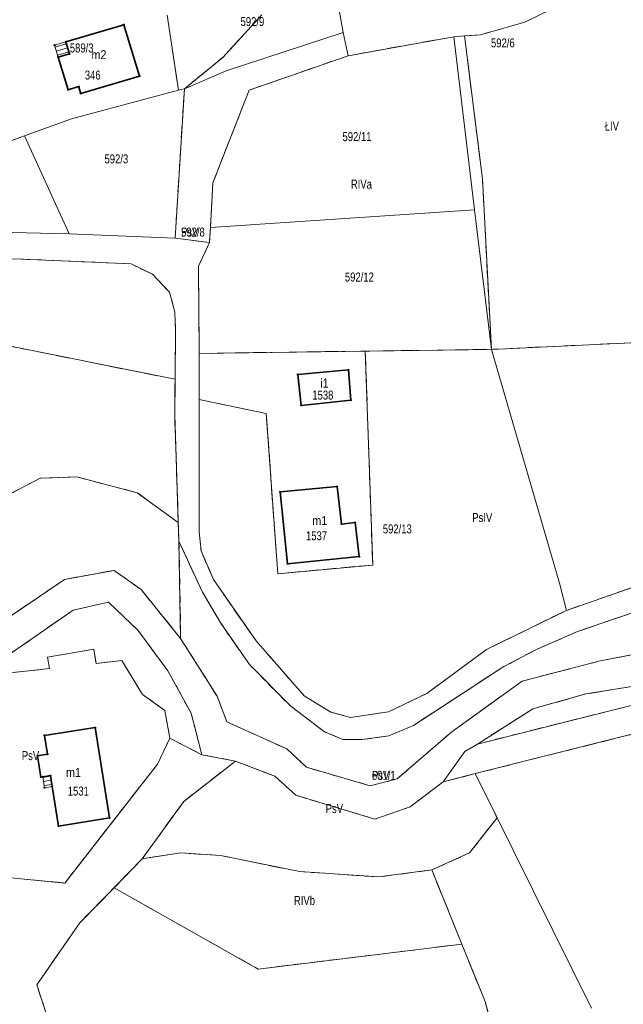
# Model space of a CAD drawing. Header units: metres. Extents: x 7496145 to 7500200, y 5498500 to 5502080.
# Tile 184 of 202: x 7499056 to 7499156, y 5501198 to 5501363. Entities that reach past the tile are written whole.
import ezdxf
from ezdxf.enums import TextEntityAlignment as Align

# ---------------------------------------------------------------- set-up
doc = ezdxf.new("R2010")
doc.units = ezdxf.units.M
doc.header["$MEASUREMENT"] = 0
for name, pattern in [('2.25_0.75', [3, 2.25, -0.75]), ('219-1000', [0]), ('egug-1000', [0])]:
    doc.linetypes.add(name, pattern=pattern)
doc.layers.get('0').update_dxf_attribs({"color": 2, "linetype": 'CONTINUOUS', "lineweight": 5})
for name, color, linetype in [('209-oznaczenie konturu klasyfikacyjnego', 7, 'CONTINUOUS'), ('211-numer działki ewidencyjnej', 7, 'CONTINUOUS'), ('217-kontur klasyfikacyjny', 7, 'CONTINUOUS'), ('218-kontur użytku gruntowego', 7, 'CONTINUOUS'), ('219-działka ewidencyjna', 7, 'CONTINUOUS'), ('312-budynek ewidencyjny', 7, 'CONTINUOUS'), ('312-oznaczenie budynku ewidencyjnego', 7, 'CONTINUOUS'), ('312-oznaczenie budynku ewidencyjnego-Atr117', 7, 'CONTINUOUS'), ('352-schody', 7, 'CONTINUOUS'), ('Punkt budynku', 7, 'CONTINUOUS')]:
    doc.layers.add(name, color=color, linetype=linetype)
doc.styles.get("Standard").update_dxf_attribs({"font": 'Working1250', "width": 0.75})

# ---------------------------------------------------------------- blocks, each defined once
blk = doc.blocks.new('PUNKTBUD')
at = {"color": 0}
blk.add_circle((0, 0), 0.09, dxfattribs=at)

msp = doc.modelspace()

# ---------------------------------------------------------------- linework, layer by layer
at = {"layer": '217-kontur klasyfikacyjny', "color": 3, "linetype": '2.25_0.75', "lineweight": 18, "flags": 128}
for points in [[(7499173.61, 5501378.91), (7499139.98, 5501362.47)], [(7499080.22, 5501363.62), (7499082.1, 5501351.11)], [(7499089.5, 5501356.58), (7499096.05, 5501363.68)], [(7499139.98, 5501362.47), (7499132.6, 5501360.36)], [(7499128.14, 5501360.03), (7499110.48, 5501356.85)], [(7499129.91, 5501360.16), (7499128.14, 5501360.03)], [(7499132.6, 5501360.36), (7499129.91, 5501360.16)], [(7499132.92, 5501336.27), (7499129.91, 5501360.16)], [(7499083.09, 5501351.33), (7499089.5, 5501356.58)], [(7499110.48, 5501356.85), (7499093.92, 5501351.1)], [(7499083.09, 5501351.33), (7499081.54, 5501326.38)], [(7499082.1, 5501351.11), (7499083.09, 5501351.33)], [(7499093.92, 5501351.1), (7499087.84, 5501335.61)], [(7499134.4, 5501307.78), (7499132.92, 5501336.27)], [(7499087.84, 5501335.61), (7499087.43, 5501328.13)], [(7499087.43, 5501328.13), (7499087.29, 5501325.63)], [(7499081.54, 5501326.38), (7499087.29, 5501325.63)], [(7499087.29, 5501325.63), (7499085.44, 5501321.68)], [(7499056, 5501322.85), (7499042.91, 5501323.21)], [(7499074.17, 5501322.08), (7499056, 5501322.85)], [(7499077.74, 5501320.33), (7499074.17, 5501322.08)], [(7499085.44, 5501321.68), (7499085.59, 5501307.11)], [(7499080.6, 5501317.32), (7499077.74, 5501320.33)], [(7499081.5, 5501313.99), (7499080.6, 5501317.32)], [(7499081.53, 5501302.78), (7499020.31, 5501315.08)], [(7499081.62, 5501310.86), (7499081.5, 5501313.99)], [(7499081.53, 5501302.78), (7499081.62, 5501310.86)], [(7499172.83, 5501309.58), (7499134.4, 5501307.78)], [(7499085.59, 5501307.11), (7499113.33, 5501307.49)], [(7499113.33, 5501307.49), (7499134.4, 5501307.78)], [(7499113.33, 5501307.49), (7499114.57, 5501271.74)], [(7499081.47, 5501296.83), (7499081.53, 5501302.78)], [(7499085.58, 5501299.4), (7499085.55, 5501277.3)], [(7499096.77, 5501297.05), (7499085.58, 5501299.4)], [(7499082.08, 5501278.83), (7499081.47, 5501296.83)], [(7499098.7, 5501270.29), (7499096.77, 5501297.05)], [(7499059, 5501286.24), (7499053.87, 5501283.57)], [(7499065.12, 5501286.45), (7499059, 5501286.24)], [(7499075.21, 5501283.82), (7499065.12, 5501286.45)], [(7499082.08, 5501278.83), (7499075.21, 5501283.82)], [(7499082.19, 5501275.7), (7499082.08, 5501278.83)], [(7499085.55, 5501277.3), (7499085.87, 5501274.1)], [(7499082.47, 5501259.46), (7499082.19, 5501275.7)], [(7499086.11, 5501267.19), (7499082.19, 5501275.7)], [(7499085.87, 5501274.1), (7499087.94, 5501269.3)], [(7499146.96, 5501264.16), (7499174.87, 5501273.89)], [(7499063.07, 5501269.34), (7499071.33, 5501270.83)], [(7499071.33, 5501270.83), (7499075.86, 5501267.63)], [(7499114.57, 5501271.74), (7499098.7, 5501270.29)], [(7499050.12, 5501260.56), (7499063.07, 5501269.34)], [(7499087.94, 5501269.3), (7499095.09, 5501259.06)], [(7499075.86, 5501267.63), (7499082.47, 5501259.46)], [(7499089.17, 5501262.03), (7499086.11, 5501267.19)], [(7499168.5, 5501267.39), (7499148.8, 5501260.6)], [(7499070.4, 5501265.55), (7499064.53, 5501264.2)], [(7499075.35, 5501260.78), (7499070.4, 5501265.55)], [(7499064.53, 5501264.2), (7499051.73, 5501255.37)], [(7499133.57, 5501257.62), (7499146.96, 5501264.16)], [(7499080.34, 5501254.06), (7499075.35, 5501260.78)], [(7499093.96, 5501255.1), (7499089.17, 5501262.03)], [(7499148.8, 5501260.6), (7499142.06, 5501257.69)], [(7499082.47, 5501259.46), (7499088.56, 5501249.82)], [(7499095.09, 5501259.06), (7499103.11, 5501249.89)], [(7499152.38, 5501255.65), (7499171.75, 5501259.48)], [(7499060.21, 5501256.36), (7499067.93, 5501257.67)], [(7499067.93, 5501257.67), (7499068.34, 5501255.29)], [(7499123.61, 5501250.29), (7499133.57, 5501257.62)], [(7499142.06, 5501257.69), (7499136.5, 5501254.77)], [(7499060.54, 5501254.43), (7499060.21, 5501256.36)], [(7499068.34, 5501255.29), (7499072.66, 5501255.77)], [(7499072.66, 5501255.77), (7499076.1, 5501250.11)], [(7499139.56, 5501252.33), (7499152.38, 5501255.65)], [(7499048.89, 5501253.15), (7499060.54, 5501254.43)], [(7499084.22, 5501246.97), (7499080.34, 5501254.06)], [(7499100.87, 5501248.12), (7499093.96, 5501255.1)], [(7499136.5, 5501254.77), (7499127, 5501248.62)], [(7499127.79, 5501243.88), (7499139.56, 5501252.33)], [(7499170.84, 5501253.52), (7499150.22, 5501250.19)], [(7499076.1, 5501250.11), (7499079.83, 5501247.42)], [(7499088.56, 5501249.82), (7499090.18, 5501245.52)], [(7499103.11, 5501249.89), (7499107.55, 5501247.15)], [(7499117.2, 5501247.19), (7499123.61, 5501250.29)], [(7499132.08, 5501241.82), (7499166.16, 5501250.37)], [(7499150.22, 5501250.19), (7499141.32, 5501247.71)], [(7499079.83, 5501247.42), (7499080.66, 5501242.8)], [(7499106.54, 5501243.87), (7499100.87, 5501248.12)], [(7499127, 5501248.62), (7499121.37, 5501244.92)], [(7499141.32, 5501247.71), (7499132.08, 5501241.82)], [(7499086.02, 5501240.02), (7499084.22, 5501246.97)], [(7499107.55, 5501247.15), (7499110.84, 5501246.26)], [(7499110.84, 5501246.26), (7499117.2, 5501247.19)], [(7499166.52, 5501245.63), (7499131.68, 5501236.87)], [(7499090.18, 5501245.52), (7499100.22, 5501240.99)], [(7499121.37, 5501244.92), (7499117.28, 5501243.19)], [(7499078.58, 5501238.43), (7499080.66, 5501242.8)], [(7499080.66, 5501242.8), (7499086.02, 5501240.02)], [(7499109.59, 5501242.55), (7499106.54, 5501243.87)], [(7499112.81, 5501242.55), (7499109.59, 5501242.55)], [(7499117.28, 5501243.19), (7499112.81, 5501242.55)], [(7499118.68, 5501236), (7499127.79, 5501243.88)], [(7499100.22, 5501240.99), (7499103.48, 5501237.93)], [(7499091.61, 5501238.96), (7499086.02, 5501240.02)], [(7499063.09, 5501218.59), (7499078.58, 5501238.43)], [(7499091.61, 5501238.96), (7499082.98, 5501232.23)], [(7499098.19, 5501236.45), (7499091.61, 5501238.96)], [(7499103.48, 5501237.93), (7499114.12, 5501234.84)], [(7499101.7, 5501233.27), (7499098.19, 5501236.45)], [(7499114.12, 5501234.84), (7499118.68, 5501236)], [(7499131.68, 5501236.87), (7499126.32, 5501235.49)], [(7499135.35, 5501229.47), (7499131.68, 5501236.87)], [(7499126.32, 5501235.49), (7499120.84, 5501231.35)], [(7499114.95, 5501229.26), (7499101.7, 5501233.27)], [(7499082.98, 5501232.23), (7499076.06, 5501222.64)], [(7499120.84, 5501231.35), (7499114.95, 5501229.26)], [(7499130.73, 5501223.61), (7499135.35, 5501229.47)], [(7499076.06, 5501222.64), (7499071.33, 5501217.79)], [(7499082.51, 5501223.61), (7499076.06, 5501222.64)], [(7499089.13, 5501223.19), (7499082.51, 5501223.61)], [(7499102.38, 5501220.5), (7499089.13, 5501223.19)], [(7499124.45, 5501220.78), (7499130.73, 5501223.61)], [(7499030.78, 5501221.72), (7499063.09, 5501218.59)], [(7499115.55, 5501219.61), (7499102.38, 5501220.5)], [(7499124.45, 5501220.78), (7499115.55, 5501219.61)], [(7499129.47, 5501208.37), (7499124.45, 5501220.78)], [(7499071.33, 5501217.79), (7499065.61, 5501211.93)], [(7499071.33, 5501217.79), (7499095.42, 5501204.22)], [(7499065.61, 5501211.93), (7499058.43, 5501201.6)], [(7499095.42, 5501204.22), (7499129.47, 5501208.37)], [(7499129.47, 5501208.37), (7499133.35, 5501198.77)], [(7499058.43, 5501201.6), (7499060.98, 5501193.71)], [(7499133.35, 5501198.77), (7499142.38, 5501165.59)]]:
    msp.add_lwpolyline(points, dxfattribs=at)
at = {"layer": '218-kontur użytku gruntowego', "color": 3, "linetype": 'egug-1000', "lineweight": 18, "flags": 128}
for points in [[(7499173.61, 5501378.91), (7499139.98, 5501362.47)], [(7499080.22, 5501363.62), (7499082.1, 5501351.11)], [(7499089.5, 5501356.58), (7499096.05, 5501363.68)], [(7499139.98, 5501362.47), (7499132.6, 5501360.36)], [(7499128.14, 5501360.03), (7499110.48, 5501356.85)], [(7499129.91, 5501360.16), (7499128.14, 5501360.03)], [(7499132.6, 5501360.36), (7499129.91, 5501360.16)], [(7499129.91, 5501360.16), (7499132.92, 5501336.27)], [(7499083.09, 5501351.33), (7499089.5, 5501356.58)], [(7499110.48, 5501356.85), (7499093.92, 5501351.1)], [(7499083.09, 5501351.33), (7499081.54, 5501326.38)], [(7499082.1, 5501351.11), (7499083.09, 5501351.33)], [(7499093.92, 5501351.1), (7499087.84, 5501335.61)], [(7499132.92, 5501336.27), (7499134.4, 5501307.78)], [(7499087.84, 5501335.61), (7499087.43, 5501328.13)], [(7499087.43, 5501328.13), (7499087.29, 5501325.63)], [(7499063.86, 5501327.1), (7499047.08, 5501327.45)], [(7499081.54, 5501326.38), (7499063.86, 5501327.1)], [(7499081.54, 5501326.38), (7499087.29, 5501325.63)], [(7499087.29, 5501325.63), (7499085.44, 5501321.68)], [(7499056, 5501322.85), (7499042.91, 5501323.21)], [(7499074.17, 5501322.08), (7499056, 5501322.85)], [(7499077.74, 5501320.33), (7499074.17, 5501322.08)], [(7499085.44, 5501321.68), (7499085.59, 5501307.11)], [(7499080.6, 5501317.32), (7499077.74, 5501320.33)], [(7499081.5, 5501313.99), (7499080.6, 5501317.32)], [(7499020.31, 5501315.08), (7499081.53, 5501302.78)], [(7499081.62, 5501310.86), (7499081.5, 5501313.99)], [(7499081.53, 5501302.78), (7499081.62, 5501310.86)], [(7499134.4, 5501307.78), (7499172.83, 5501309.58)], [(7499085.59, 5501307.11), (7499085.58, 5501299.4)], [(7499085.59, 5501307.11), (7499113.33, 5501307.49)], [(7499113.33, 5501307.49), (7499134.4, 5501307.78)], [(7499113.33, 5501307.49), (7499114.57, 5501271.74)], [(7499081.47, 5501296.83), (7499081.53, 5501302.78)], [(7499085.58, 5501299.4), (7499085.55, 5501277.3)], [(7499096.77, 5501297.05), (7499085.58, 5501299.4)], [(7499082.08, 5501278.83), (7499081.47, 5501296.83)], [(7499098.7, 5501270.29), (7499096.77, 5501297.05)], [(7499053.87, 5501283.57), (7499059, 5501286.24)], [(7499059, 5501286.24), (7499065.12, 5501286.45)], [(7499065.12, 5501286.45), (7499075.21, 5501283.82)], [(7499075.21, 5501283.82), (7499082.08, 5501278.83)], [(7499082.19, 5501275.7), (7499082.08, 5501278.83)], [(7499085.55, 5501277.3), (7499085.87, 5501274.1)], [(7499082.19, 5501275.7), (7499082.47, 5501259.46)], [(7499086.11, 5501267.19), (7499082.19, 5501275.7)], [(7499085.87, 5501274.1), (7499087.94, 5501269.3)], [(7499146.96, 5501264.16), (7499174.87, 5501273.89)], [(7499063.07, 5501269.34), (7499071.33, 5501270.83)], [(7499071.33, 5501270.83), (7499075.86, 5501267.63)], [(7499114.57, 5501271.74), (7499098.7, 5501270.29)], [(7499050.12, 5501260.56), (7499063.07, 5501269.34)], [(7499087.94, 5501269.3), (7499095.09, 5501259.06)], [(7499075.86, 5501267.63), (7499082.47, 5501259.46)], [(7499089.17, 5501262.03), (7499086.11, 5501267.19)], [(7499168.5, 5501267.39), (7499148.8, 5501260.6)], [(7499070.4, 5501265.55), (7499064.53, 5501264.2)], [(7499075.35, 5501260.78), (7499070.4, 5501265.55)], [(7499064.53, 5501264.2), (7499051.73, 5501255.37)], [(7499133.57, 5501257.62), (7499146.96, 5501264.16)], [(7499080.34, 5501254.06), (7499075.35, 5501260.78)], [(7499093.96, 5501255.1), (7499089.17, 5501262.03)], [(7499148.8, 5501260.6), (7499142.06, 5501257.69)], [(7499082.47, 5501259.46), (7499088.56, 5501249.82)], [(7499095.09, 5501259.06), (7499103.11, 5501249.89)], [(7499152.38, 5501255.65), (7499171.75, 5501259.48)], [(7499067.93, 5501257.67), (7499060.21, 5501256.36)], [(7499068.34, 5501255.29), (7499067.93, 5501257.67)], [(7499123.61, 5501250.29), (7499133.57, 5501257.62)], [(7499142.06, 5501257.69), (7499136.5, 5501254.77)], [(7499060.21, 5501256.36), (7499060.54, 5501254.43)], [(7499072.66, 5501255.77), (7499068.34, 5501255.29)], [(7499076.1, 5501250.11), (7499072.66, 5501255.77)], [(7499139.56, 5501252.33), (7499152.38, 5501255.65)], [(7499060.54, 5501254.43), (7499048.89, 5501253.15)], [(7499084.22, 5501246.97), (7499080.34, 5501254.06)], [(7499100.87, 5501248.12), (7499093.96, 5501255.1)], [(7499136.5, 5501254.77), (7499127, 5501248.62)], [(7499127.79, 5501243.88), (7499139.56, 5501252.33)], [(7499150.22, 5501250.19), (7499170.84, 5501253.52)], [(7499079.83, 5501247.42), (7499076.1, 5501250.11)], [(7499088.56, 5501249.82), (7499090.18, 5501245.52)], [(7499103.11, 5501249.89), (7499107.55, 5501247.15)], [(7499117.2, 5501247.19), (7499123.61, 5501250.29)], [(7499132.08, 5501241.82), (7499166.16, 5501250.37)], [(7499141.32, 5501247.71), (7499150.22, 5501250.19)], [(7499080.66, 5501242.8), (7499079.83, 5501247.42)], [(7499106.54, 5501243.87), (7499100.87, 5501248.12)], [(7499127, 5501248.62), (7499121.37, 5501244.92)], [(7499132.08, 5501241.82), (7499141.32, 5501247.71)], [(7499086.02, 5501240.02), (7499084.22, 5501246.97)], [(7499107.55, 5501247.15), (7499110.84, 5501246.26)], [(7499110.84, 5501246.26), (7499117.2, 5501247.19)], [(7499166.52, 5501245.63), (7499131.68, 5501236.87)], [(7499090.18, 5501245.52), (7499100.22, 5501240.99)], [(7499121.37, 5501244.92), (7499117.28, 5501243.19)], [(7499078.58, 5501238.43), (7499080.66, 5501242.8)], [(7499080.66, 5501242.8), (7499086.02, 5501240.02)], [(7499109.59, 5501242.55), (7499106.54, 5501243.87)], [(7499112.81, 5501242.55), (7499109.59, 5501242.55)], [(7499117.28, 5501243.19), (7499112.81, 5501242.55)], [(7499118.68, 5501236), (7499127.79, 5501243.88)], [(7499100.22, 5501240.99), (7499103.48, 5501237.93)], [(7499129.96, 5501240.58), (7499132.08, 5501241.82)], [(7499091.61, 5501238.96), (7499086.02, 5501240.02)], [(7499126.32, 5501235.49), (7499129.96, 5501240.58)], [(7499063.09, 5501218.59), (7499078.58, 5501238.43)], [(7499091.61, 5501238.96), (7499082.98, 5501232.23)], [(7499098.19, 5501236.45), (7499091.61, 5501238.96)], [(7499103.48, 5501237.93), (7499114.12, 5501234.84)], [(7499101.7, 5501233.27), (7499098.19, 5501236.45)], [(7499114.12, 5501234.84), (7499118.68, 5501236)], [(7499131.68, 5501236.87), (7499126.32, 5501235.49)], [(7499131.68, 5501236.87), (7499135.35, 5501229.47)], [(7499126.32, 5501235.49), (7499120.84, 5501231.35)], [(7499114.95, 5501229.26), (7499101.7, 5501233.27)], [(7499082.98, 5501232.23), (7499076.06, 5501222.64)], [(7499120.84, 5501231.35), (7499114.95, 5501229.26)], [(7499135.35, 5501229.47), (7499130.73, 5501223.61)], [(7499076.06, 5501222.64), (7499071.33, 5501217.79)], [(7499082.51, 5501223.61), (7499076.06, 5501222.64)], [(7499089.13, 5501223.19), (7499082.51, 5501223.61)], [(7499102.38, 5501220.5), (7499089.13, 5501223.19)], [(7499130.73, 5501223.61), (7499124.45, 5501220.78)], [(7499030.78, 5501221.72), (7499063.09, 5501218.59)], [(7499115.55, 5501219.61), (7499102.38, 5501220.5)], [(7499124.45, 5501220.78), (7499115.55, 5501219.61)], [(7499124.45, 5501220.78), (7499129.47, 5501208.37)], [(7499071.33, 5501217.79), (7499065.61, 5501211.93)], [(7499071.33, 5501217.79), (7499095.42, 5501204.22)], [(7499065.61, 5501211.93), (7499058.43, 5501201.6)], [(7499095.42, 5501204.22), (7499129.47, 5501208.37)], [(7499129.47, 5501208.37), (7499133.35, 5501198.77)], [(7499058.43, 5501201.6), (7499060.98, 5501193.71)], [(7499133.35, 5501198.77), (7499142.38, 5501165.59)]]:
    msp.add_lwpolyline(points, dxfattribs=at)
at = {"layer": '219-działka ewidencyjna', "color": 3, "linetype": '219-1000', "lineweight": 18, "flags": 128}
for points in [[(7499107.02, 5501375.5), (7499109.64, 5501360.74)], [(7499080.22, 5501363.62), (7499082.1, 5501351.11)], [(7499090.05, 5501354.33), (7499109.64, 5501360.74)], [(7499109.64, 5501360.74), (7499110.48, 5501356.85)], [(7499110.48, 5501356.85), (7499128.14, 5501360.03)], [(7499128.14, 5501360.03), (7499131.61, 5501331.12)], [(7499093.92, 5501351.1), (7499110.48, 5501356.85)], [(7499083.09, 5501351.33), (7499090.05, 5501354.33)], [(7499064.23, 5501346.32), (7499082.1, 5501351.11)], [(7499081.54, 5501326.38), (7499083.09, 5501351.33)], [(7499082.1, 5501351.11), (7499083.09, 5501351.33)], [(7499087.84, 5501335.61), (7499093.92, 5501351.1)], [(7499056.38, 5501343.48), (7499064.23, 5501346.32)], [(7499054.23, 5501342.69), (7499056.38, 5501343.48)], [(7499056.38, 5501343.48), (7499063.86, 5501327.1)], [(7499087.43, 5501328.13), (7499087.84, 5501335.61)], [(7499087.43, 5501328.13), (7499131.61, 5501331.12)], [(7499131.61, 5501331.12), (7499134.4, 5501307.78)], [(7499087.29, 5501325.63), (7499087.43, 5501328.13)], [(7499047.08, 5501327.45), (7499063.86, 5501327.1)], [(7499063.86, 5501327.1), (7499081.54, 5501326.38)], [(7499081.54, 5501326.38), (7499087.29, 5501325.63)], [(7499085.44, 5501321.68), (7499087.29, 5501325.63)], [(7499042.91, 5501323.21), (7499056, 5501322.85)], [(7499056, 5501322.85), (7499074.17, 5501322.08)], [(7499074.17, 5501322.08), (7499077.74, 5501320.33)], [(7499085.44, 5501321.68), (7499085.59, 5501307.11)], [(7499077.74, 5501320.33), (7499080.6, 5501317.32)], [(7499080.6, 5501317.32), (7499081.5, 5501313.99)], [(7499081.5, 5501313.99), (7499081.62, 5501310.86)], [(7499081.47, 5501296.83), (7499081.62, 5501310.86)], [(7499085.55, 5501277.3), (7499085.59, 5501307.11)], [(7499085.59, 5501307.11), (7499134.4, 5501307.78)], [(7499134.4, 5501307.78), (7499145.79, 5501268.72)], [(7499081.47, 5501296.83), (7499082.19, 5501275.7)], [(7499085.55, 5501277.3), (7499085.87, 5501274.1)], [(7499086.11, 5501267.19), (7499082.19, 5501275.7)], [(7499082.47, 5501259.46), (7499082.19, 5501275.7)], [(7499085.87, 5501274.1), (7499087.94, 5501269.3)], [(7499146.96, 5501264.16), (7499174.87, 5501273.89)], [(7499071.33, 5501270.83), (7499063.07, 5501269.34)], [(7499071.33, 5501270.83), (7499075.86, 5501267.63)], [(7499050.12, 5501260.56), (7499063.07, 5501269.34)], [(7499087.94, 5501269.3), (7499095.09, 5501259.06)], [(7499145.79, 5501268.72), (7499146.96, 5501264.16)], [(7499075.86, 5501267.63), (7499082.47, 5501259.46)], [(7499086.11, 5501267.19), (7499089.17, 5501262.03)], [(7499148.8, 5501260.6), (7499168.5, 5501267.39)], [(7499070.4, 5501265.55), (7499064.53, 5501264.2)], [(7499070.4, 5501265.55), (7499075.35, 5501260.78)], [(7499051.73, 5501255.37), (7499064.53, 5501264.2)], [(7499133.57, 5501257.62), (7499146.96, 5501264.16)], [(7499075.35, 5501260.78), (7499080.34, 5501254.06)], [(7499089.17, 5501262.03), (7499093.96, 5501255.1)], [(7499142.06, 5501257.69), (7499148.8, 5501260.6)], [(7499082.47, 5501259.46), (7499088.56, 5501249.82)], [(7499095.09, 5501259.06), (7499103.11, 5501249.89)], [(7499152.38, 5501255.65), (7499171.75, 5501259.48)], [(7499123.61, 5501250.29), (7499133.57, 5501257.62)], [(7499136.5, 5501254.77), (7499142.06, 5501257.69)], [(7499139.56, 5501252.33), (7499152.38, 5501255.65)], [(7499080.34, 5501254.06), (7499084.22, 5501246.97)], [(7499093.96, 5501255.1), (7499100.87, 5501248.12)], [(7499127, 5501248.62), (7499136.5, 5501254.77)], [(7499127.79, 5501243.88), (7499139.56, 5501252.33)], [(7499150.22, 5501250.19), (7499170.84, 5501253.52)], [(7499088.56, 5501249.82), (7499090.18, 5501245.52)], [(7499103.11, 5501249.89), (7499107.55, 5501247.15)], [(7499117.2, 5501247.19), (7499123.61, 5501250.29)], [(7499166.16, 5501250.37), (7499132.08, 5501241.82)], [(7499141.32, 5501247.71), (7499150.22, 5501250.19)], [(7499100.87, 5501248.12), (7499106.54, 5501243.87)], [(7499121.37, 5501244.92), (7499127, 5501248.62)], [(7499141.32, 5501247.71), (7499132.08, 5501241.82)], [(7499084.22, 5501246.97), (7499086.02, 5501240.02)], [(7499107.55, 5501247.15), (7499110.84, 5501246.26)], [(7499110.84, 5501246.26), (7499117.2, 5501247.19)], [(7499131.68, 5501236.87), (7499166.52, 5501245.63)], [(7499090.18, 5501245.52), (7499100.22, 5501240.99)], [(7499117.28, 5501243.19), (7499121.37, 5501244.92)], [(7499106.54, 5501243.87), (7499109.59, 5501242.55)], [(7499109.59, 5501242.55), (7499112.81, 5501242.55)], [(7499112.81, 5501242.55), (7499117.28, 5501243.19)], [(7499118.68, 5501236), (7499127.79, 5501243.88)], [(7499100.22, 5501240.99), (7499103.48, 5501237.93)], [(7499129.96, 5501240.58), (7499132.08, 5501241.82)], [(7499086.02, 5501240.02), (7499091.61, 5501238.96)], [(7499126.32, 5501235.49), (7499129.96, 5501240.58)], [(7499082.98, 5501232.23), (7499091.61, 5501238.96)], [(7499091.61, 5501238.96), (7499098.19, 5501236.45)], [(7499103.48, 5501237.93), (7499114.12, 5501234.84)], [(7499098.19, 5501236.45), (7499101.7, 5501233.27)], [(7499118.68, 5501236), (7499114.12, 5501234.84)], [(7499126.32, 5501235.49), (7499131.68, 5501236.87)], [(7499151.13, 5501197.66), (7499131.68, 5501236.87)], [(7499120.84, 5501231.35), (7499126.32, 5501235.49)], [(7499114.95, 5501229.26), (7499101.7, 5501233.27)], [(7499082.98, 5501232.23), (7499076.06, 5501222.64)], [(7499114.95, 5501229.26), (7499120.84, 5501231.35)], [(7499065.61, 5501211.93), (7499076.06, 5501222.64)], [(7499058.43, 5501201.6), (7499065.61, 5501211.93)], [(7499058.43, 5501201.6), (7499060.98, 5501193.71)]]:
    msp.add_lwpolyline(points, dxfattribs=at)
at = {"layer": '312-budynek ewidencyjny', "color": 7, "linetype": 'Continuous', "lineweight": 35, "flags": 128}
for points in [[(7499063.26, 5501359.18), (7499072.95, 5501362.04)], [(7499072.95, 5501362.04), (7499075.59, 5501353.46)], [(7499063.87, 5501357.17), (7499063.26, 5501359.18)], [(7499062.02, 5501356.61), (7499063.87, 5501357.17)], [(7499063.67, 5501351.17), (7499062.02, 5501356.61)], [(7499075.59, 5501353.46), (7499065.78, 5501350.52)], [(7499065.42, 5501351.69), (7499063.67, 5501351.17)], [(7499065.78, 5501350.52), (7499065.42, 5501351.69)], [(7499102.08, 5501303.58), (7499110.5, 5501304.35)], [(7499102.63, 5501298.42), (7499102.08, 5501303.58)], [(7499110.5, 5501304.35), (7499110.89, 5501299.27)], [(7499110.89, 5501299.27), (7499102.63, 5501298.42)], [(7499099.13, 5501283.97), (7499108.62, 5501284.87)], [(7499100.33, 5501271.95), (7499099.13, 5501283.97)], [(7499108.62, 5501284.87), (7499109.36, 5501278.58)], [(7499109.36, 5501278.58), (7499111.65, 5501278.84)], [(7499111.65, 5501278.84), (7499112.3, 5501273.14)], [(7499112.3, 5501273.14), (7499100.33, 5501271.95)], [(7499059.73, 5501243.27), (7499068.16, 5501244.56)], [(7499068.16, 5501244.56), (7499070.56, 5501229.46)], [(7499060.22, 5501240.1), (7499059.73, 5501243.27)], [(7499058.54, 5501239.85), (7499060.22, 5501240.1)], [(7499059.1, 5501236.29), (7499058.54, 5501239.85)], [(7499059.44, 5501236.35), (7499059.1, 5501236.29)], [(7499060.72, 5501236.55), (7499059.44, 5501236.35)], [(7499061.01, 5501234.73), (7499060.72, 5501236.55)], [(7499062.07, 5501228.1), (7499061.01, 5501234.73)], [(7499070.56, 5501229.46), (7499062.07, 5501228.1)]]:
    msp.add_lwpolyline(points, dxfattribs=at)
at = {"layer": '352-schody', "color": 7, "linetype": 'Continuous', "lineweight": 18, "flags": 128}
for points in [[(7499062.02, 5501356.61), (7499061.41, 5501358.62), (7499063.26, 5501359.18), (7499063.87, 5501357.17)], [(7499062.02, 5501356.61), (7499061.41, 5501358.62), (7499063.26, 5501359.18), (7499063.87, 5501357.17)], [(7499059.73, 5501234.52), (7499059.44, 5501236.35), (7499060.72, 5501236.55), (7499061.01, 5501234.73)], [(7499059.73, 5501234.52), (7499059.44, 5501236.35), (7499060.72, 5501236.55), (7499061.01, 5501234.73)]]:
    msp.add_lwpolyline(points, close=True, dxfattribs=at)
for points in [[(7499063.36, 5501358.85), (7499061.51, 5501358.29)], [(7499063.57, 5501358.18), (7499061.71, 5501357.62)], [(7499063.77, 5501357.51), (7499061.92, 5501356.95)], [(7499060.74, 5501236.45), (7499059.46, 5501236.25)], [(7499060.85, 5501235.76), (7499059.57, 5501235.56)], [(7499060.96, 5501235.07), (7499059.67, 5501234.87)]]:
    msp.add_lwpolyline(points, dxfattribs=at)

# ---------------------------------------------------------------- block references
at = {"layer": 'Punkt budynku', "color": 5, "linetype": 'Continuous', "lineweight": 13}
for p in [(7499072.95, 5501362.04), (7499063.26, 5501359.18), (7499061.41, 5501358.62), (7499062.02, 5501356.61), (7499063.87, 5501357.17), (7499075.59, 5501353.46), (7499063.67, 5501351.17), (7499065.42, 5501351.69), (7499065.78, 5501350.52), (7499102.08, 5501303.58), (7499110.5, 5501304.35), (7499102.63, 5501298.42), (7499110.89, 5501299.27), (7499099.13, 5501283.97), (7499108.62, 5501284.87), (7499109.36, 5501278.58), (7499111.65, 5501278.84), (7499100.33, 5501271.95), (7499112.3, 5501273.14), (7499068.16, 5501244.56), (7499059.73, 5501243.27), (7499058.54, 5501239.85), (7499060.22, 5501240.1), (7499059.1, 5501236.29), (7499059.44, 5501236.35), (7499060.72, 5501236.55), (7499059.73, 5501234.52), (7499061.01, 5501234.73), (7499070.56, 5501229.46), (7499062.07, 5501228.1)]:
    msp.add_blockref('PUNKTBUD', p, dxfattribs=at)

# ---------------------------------------------------------------- texts
at = {"layer": '209-oznaczenie konturu klasyfikacyjnego', "color": 3, "linetype": 'Continuous', "lineweight": 18, "width": 0.79}
for s, p in [('ŁIV', (7499153.35, 5501344.35)), ('RIVa', (7499110.92, 5501334.64)), ('PsV', (7499082.54, 5501326.63)), ('PsIV', (7499131.21, 5501278.92)), ('PsV', (7499055.92, 5501239.13)), ('PsV', (7499114.44, 5501235.84)), ('PsV', (7499106.71, 5501230.29)), ('RIVb', (7499101.4, 5501214.92))]:
    msp.add_text(s, height=1.5, dxfattribs=at).set_placement(p)
at = {"layer": '211-numer działki ewidencyjnej', "color": 3, "linetype": 'Continuous', "lineweight": 18, "width": 0.79}
for s, p in [('592/9', (7499092.48, 5501363.31)), ('592/6', (7499134.34, 5501359.75)), ('589/3', (7499063.95, 5501358.9)), ('592/11', (7499109.52, 5501344.08))]:
    msp.add_text(s, height=1.5, dxfattribs=at).set_placement(p, align=Align.TOP_LEFT)
for s, p in [('592/3', (7499069.74, 5501338.86)), ('592/8', (7499082.54, 5501326.63)), ('592/12', (7499109.92, 5501319.12)), ('592/13', (7499116.26, 5501277.02)), ('601/1', (7499114.44, 5501235.84))]:
    msp.add_text(s, height=1.5, dxfattribs=at).set_placement(p)
at = {"layer": '312-oznaczenie budynku ewidencyjnego', "color": 7, "linetype": 'Continuous', "lineweight": 18, "width": 0.79}
for s, p in [('346', (7499066.45, 5501354.37)), ('1538', (7499104.47, 5501300.89)), ('1537', (7499103.42, 5501277.38)), ('1531', (7499063.6, 5501234.71))]:
    msp.add_text(s, height=1.5, dxfattribs=at).set_placement(p, align=Align.TOP_LEFT)
at = {"layer": '312-oznaczenie budynku ewidencyjnego-Atr117', "color": 7, "width": 0.9}
for s, p in [('m2', (7499068.81, 5501356.28)), ('i1', (7499106.49, 5501301.39)), ('m1', (7499105.72, 5501278.41)), ('m1', (7499064.55, 5501236.33))]:
    msp.add_text(s, height=1.5, dxfattribs=at).set_placement(p, align=Align.CENTER)

doc.saveas('drawing.dxf')
